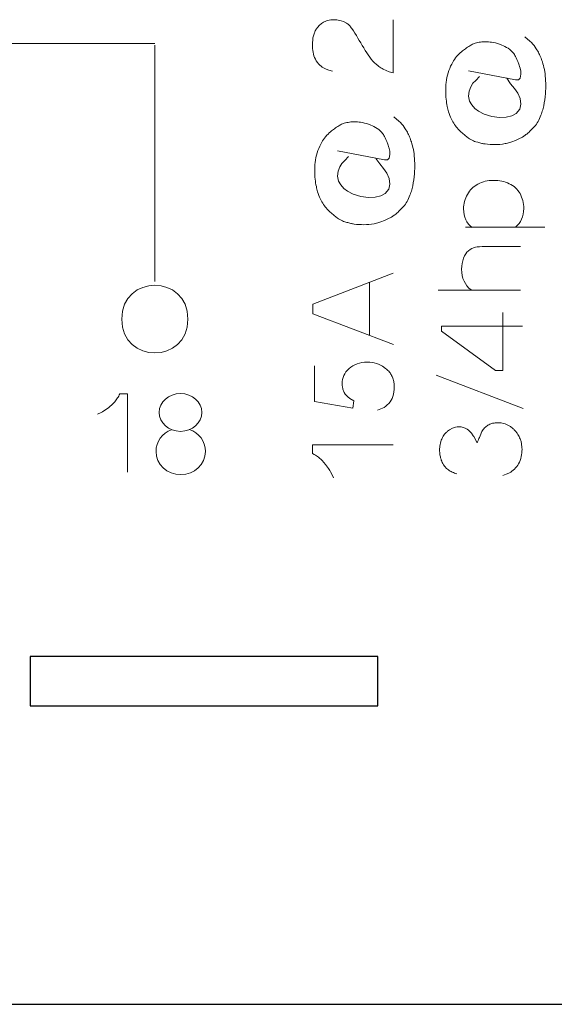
# Model space of a CAD drawing. Header units: millimetres. Extents: x 5 to 192, y 9 to 98.
# Tile 27 of 52: x 69 to 78, y 24 to 41. Entities that reach past the tile are written whole.
import ezdxf

# ---------------------------------------------------------------- set-up
doc = ezdxf.new("R2010")
doc.units = ezdxf.units.MM
doc.header["$MEASUREMENT"] = 0
doc.layers.add('Vrstva 1', color=7, linetype='Continuous')

msp = doc.modelspace()

# ---------------------------------------------------------------- linework, layer by layer
at = {"layer": 'Vrstva 1', "color": 250, "lineweight": 5}
msp.add_ellipse((71.699, 34.323), major_axis=(0.364, 0), ratio=0.884679, dxfattribs=at)
for points, knots in [([(74.288, 40.138), (74.288, 40.138), (74.225, 40.155), (74.225, 40.155), (74.225, 40.155), (74.225, 40.155), (74.179, 40.171), (74.179, 40.171), (74.179, 40.171), (74.179, 40.171), (74.157, 40.181), (74.157, 40.181), (74.157, 40.181), (74.157, 40.181), (74.135, 40.192), (74.135, 40.192), (74.135, 40.192), (74.135, 40.192), (74.114, 40.205), (74.114, 40.205), (74.114, 40.205), (74.114, 40.205), (74.094, 40.219), (74.094, 40.219), (74.094, 40.219), (74.094, 40.219), (74.073, 40.236), (74.073, 40.236), (74.073, 40.236), (74.073, 40.236), (74.05, 40.26), (74.05, 40.26), (74.05, 40.26), (74.05, 40.26), (74.03, 40.285), (74.03, 40.285), (74.03, 40.285), (74.03, 40.285), (74.012, 40.312), (74.012, 40.312), (74.012, 40.312), (74.012, 40.312), (73.997, 40.34), (73.997, 40.34), (73.997, 40.34), (73.997, 40.34), (73.984, 40.368), (73.984, 40.368), (73.984, 40.368), (73.984, 40.368), (73.973, 40.398), (73.973, 40.398), (73.973, 40.398), (73.973, 40.398), (73.964, 40.428), (73.964, 40.428), (73.964, 40.428), (73.964, 40.428), (73.957, 40.458), (73.957, 40.458), (73.957, 40.458), (73.957, 40.458), (73.952, 40.489), (73.952, 40.489), (73.952, 40.489), (73.952, 40.489), (73.948, 40.52), (73.948, 40.52), (73.948, 40.52), (73.948, 40.52), (73.946, 40.551), (73.946, 40.551), (73.946, 40.551), (73.946, 40.551), (73.946, 40.614), (73.946, 40.614), (73.946, 40.614), (73.946, 40.614), (73.951, 40.675), (73.951, 40.675), (73.951, 40.675), (73.951, 40.675), (73.956, 40.705), (73.956, 40.705), (73.956, 40.705), (73.961, 40.728), (73.967, 40.751), (73.975, 40.774), (73.975, 40.774), (73.981, 40.791), (73.988, 40.807), (73.995, 40.823), (73.995, 40.823), (73.995, 40.823), (74.004, 40.84), (74.004, 40.84), (74.004, 40.84), (74.015, 40.856), (74.025, 40.871), (74.037, 40.886), (74.037, 40.886), (74.037, 40.886), (74.062, 40.913), (74.062, 40.913), (74.062, 40.913), (74.079, 40.93), (74.096, 40.945), (74.116, 40.958), (74.116, 40.958), (74.127, 40.965), (74.138, 40.971), (74.149, 40.977), (74.149, 40.977), (74.165, 40.985), (74.181, 40.991), (74.197, 40.997), (74.197, 40.997), (74.197, 40.997), (74.231, 41.006), (74.231, 41.006), (74.231, 41.006), (74.231, 41.006), (74.258, 41.01), (74.258, 41.01), (74.258, 41.01), (74.258, 41.01), (74.284, 41.012), (74.284, 41.012), (74.284, 41.012), (74.284, 41.012), (74.309, 41.012), (74.309, 41.012), (74.309, 41.012), (74.309, 41.012), (74.36, 41.009), (74.36, 41.009), (74.36, 41.009), (74.36, 41.009), (74.41, 41), (74.41, 41), (74.41, 41), (74.41, 41), (74.436, 40.994), (74.436, 40.994), (74.436, 40.994), (74.436, 40.994), (74.477, 40.98), (74.477, 40.98), (74.477, 40.98), (74.477, 40.98), (74.529, 40.954), (74.529, 40.954), (74.529, 40.954), (74.551, 40.942), (74.563, 40.928), (74.576, 40.914), (74.576, 40.914), (74.59, 40.898), (74.603, 40.882), (74.618, 40.86), (74.618, 40.86), (74.755, 40.665), (74.884, 40.38), (75.03, 40.255), (75.03, 40.255), (75.045, 40.243), (75.061, 40.23), (75.077, 40.218), (75.077, 40.218), (75.101, 40.201), (75.127, 40.185), (75.153, 40.171), (75.153, 40.171), (75.153, 40.171), (75.201, 40.147), (75.201, 40.147), (75.201, 40.147), (75.201, 40.147), (75.252, 40.127), (75.252, 40.127), (75.252, 40.127), (75.252, 40.127), (75.324, 40.106), (75.324, 40.106), (75.324, 40.106), (75.324, 40.106), (75.324, 41.013), (75.324, 41.013)], [0, 0, 0, 0, 0.021277, 0.021277, 0.021277, 0.021277, 0.042553, 0.042553, 0.042553, 0.042553, 0.06383, 0.06383, 0.06383, 0.06383, 0.085106, 0.085106, 0.085106, 0.085106, 0.106383, 0.106383, 0.106383, 0.106383, 0.12766, 0.12766, 0.12766, 0.12766, 0.148936, 0.148936, 0.148936, 0.148936, 0.170213, 0.170213, 0.170213, 0.170213, 0.191489, 0.191489, 0.191489, 0.191489, 0.212766, 0.212766, 0.212766, 0.212766, 0.234043, 0.234043, 0.234043, 0.234043, 0.255319, 0.255319, 0.255319, 0.255319, 0.276596, 0.276596, 0.276596, 0.276596, 0.297872, 0.297872, 0.297872, 0.297872, 0.319149, 0.319149, 0.319149, 0.319149, 0.340426, 0.340426, 0.340426, 0.340426, 0.361702, 0.361702, 0.361702, 0.361702, 0.382979, 0.382979, 0.382979, 0.382979, 0.404255, 0.404255, 0.404255, 0.404255, 0.425532, 0.425532, 0.425532, 0.425532, 0.446809, 0.446809, 0.446809, 0.446809, 0.468085, 0.468085, 0.468085, 0.468085, 0.489362, 0.489362, 0.489362, 0.489362, 0.510638, 0.510638, 0.510638, 0.510638, 0.531915, 0.531915, 0.531915, 0.531915, 0.553191, 0.553191, 0.553191, 0.553191, 0.574468, 0.574468, 0.574468, 0.574468, 0.595745, 0.595745, 0.595745, 0.595745, 0.617021, 0.617021, 0.617021, 0.617021, 0.638298, 0.638298, 0.638298, 0.638298, 0.659574, 0.659574, 0.659574, 0.659574, 0.680851, 0.680851, 0.680851, 0.680851, 0.702128, 0.702128, 0.702128, 0.702128, 0.723404, 0.723404, 0.723404, 0.723404, 0.744681, 0.744681, 0.744681, 0.744681, 0.765957, 0.765957, 0.765957, 0.765957, 0.787234, 0.787234, 0.787234, 0.787234, 0.808511, 0.808511, 0.808511, 0.808511, 0.829787, 0.829787, 0.829787, 0.829787, 0.851064, 0.851064, 0.851064, 0.851064, 0.87234, 0.87234, 0.87234, 0.87234, 0.893617, 0.893617, 0.893617, 0.893617, 0.914894, 0.914894, 0.914894, 0.914894, 0.93617, 0.93617, 0.93617, 0.93617, 0.957447, 0.957447, 0.957447, 0.957447, 0.978723, 0.978723, 0.978723, 0.978723, 1, 1, 1, 1]), ([(77.566, 40.72), (77.566, 40.72), (77.651, 40.646), (77.651, 40.646), (77.651, 40.646), (77.651, 40.646), (77.675, 40.623), (77.675, 40.623), (77.675, 40.623), (77.675, 40.623), (77.698, 40.597), (77.698, 40.597), (77.698, 40.597), (77.698, 40.597), (77.72, 40.571), (77.72, 40.571), (77.72, 40.571), (77.72, 40.571), (77.759, 40.516), (77.759, 40.516), (77.759, 40.516), (77.759, 40.516), (77.794, 40.459), (77.794, 40.459), (77.794, 40.459), (77.807, 40.433), (77.819, 40.407), (77.831, 40.38), (77.831, 40.38), (77.844, 40.352), (77.853, 40.323), (77.863, 40.293), (77.863, 40.293), (77.876, 40.251), (77.886, 40.209), (77.896, 40.165), (77.896, 40.165), (77.896, 40.165), (77.908, 40.091), (77.908, 40.091), (77.908, 40.091), (77.913, 40.038), (77.917, 39.986), (77.919, 39.933), (77.919, 39.933), (77.92, 39.873), (77.919, 39.813), (77.915, 39.753), (77.915, 39.753), (77.91, 39.684), (77.899, 39.615), (77.886, 39.547), (77.886, 39.547), (77.886, 39.547), (77.869, 39.48), (77.869, 39.48), (77.869, 39.48), (77.86, 39.449), (77.849, 39.418), (77.838, 39.387), (77.838, 39.387), (77.838, 39.387), (77.814, 39.328), (77.814, 39.328), (77.814, 39.328), (77.798, 39.294), (77.782, 39.267), (77.761, 39.235), (77.761, 39.235), (77.739, 39.2), (77.708, 39.176), (77.68, 39.145), (77.68, 39.145), (77.661, 39.124), (77.641, 39.104), (77.62, 39.085), (77.62, 39.085), (77.604, 39.071), (77.587, 39.058), (77.57, 39.044), (77.57, 39.044), (77.57, 39.044), (77.522, 39.012), (77.522, 39.012), (77.522, 39.012), (77.522, 39.012), (77.463, 38.981), (77.463, 38.981), (77.463, 38.981), (77.463, 38.981), (77.404, 38.954), (77.404, 38.954), (77.404, 38.954), (77.404, 38.954), (77.344, 38.931), (77.344, 38.931), (77.344, 38.931), (77.319, 38.924), (77.295, 38.915), (77.269, 38.91), (77.269, 38.91), (77.256, 38.907), (77.241, 38.904), (77.227, 38.901), (77.227, 38.901), (77.17, 38.89), (77.112, 38.886), (77.054, 38.885), (77.054, 38.885), (76.999, 38.885), (76.943, 38.887), (76.888, 38.896), (76.888, 38.896), (76.869, 38.899), (76.849, 38.902), (76.829, 38.906), (76.829, 38.906), (76.806, 38.911), (76.784, 38.917), (76.761, 38.924), (76.761, 38.924), (76.7, 38.942), (76.713, 38.935), (76.656, 38.965), (76.656, 38.965), (76.656, 38.965), (76.622, 38.985), (76.622, 38.985), (76.622, 38.985), (76.589, 39.003), (76.613, 38.989), (76.583, 39.012), (76.583, 39.012), (76.564, 39.026), (76.548, 39.041), (76.53, 39.056), (76.53, 39.056), (76.506, 39.076), (76.484, 39.092), (76.463, 39.114), (76.463, 39.114), (76.463, 39.114), (76.428, 39.15), (76.428, 39.15), (76.428, 39.15), (76.407, 39.177), (76.386, 39.197), (76.368, 39.226), (76.368, 39.226), (76.348, 39.259), (76.33, 39.286), (76.313, 39.321), (76.313, 39.321), (76.295, 39.361), (76.28, 39.403), (76.266, 39.445), (76.266, 39.445), (76.257, 39.474), (76.25, 39.504), (76.243, 39.534), (76.243, 39.534), (76.235, 39.576), (76.228, 39.617), (76.223, 39.658), (76.223, 39.658), (76.215, 39.753), (76.213, 39.849), (76.224, 39.944), (76.224, 39.944), (76.232, 40), (76.242, 40.055), (76.258, 40.109), (76.258, 40.109), (76.275, 40.16), (76.293, 40.209), (76.318, 40.257), (76.318, 40.257), (76.318, 40.257), (76.336, 40.289), (76.336, 40.289), (76.336, 40.289), (76.356, 40.322), (76.376, 40.353), (76.4, 40.383), (76.4, 40.383), (76.4, 40.383), (76.424, 40.409), (76.424, 40.409), (76.424, 40.409), (76.45, 40.436), (76.476, 40.46), (76.504, 40.483), (76.504, 40.483), (76.504, 40.483), (76.534, 40.504), (76.534, 40.504), (76.534, 40.504), (76.565, 40.524), (76.578, 40.542), (76.611, 40.558), (76.611, 40.558), (76.638, 40.57), (76.645, 40.584), (76.673, 40.594), (76.673, 40.594), (76.673, 40.594), (76.718, 40.612), (76.718, 40.612), (76.718, 40.612), (76.753, 40.62), (76.774, 40.626), (76.809, 40.631), (76.809, 40.631), (76.836, 40.634), (76.864, 40.636), (76.891, 40.636), (76.891, 40.636), (76.927, 40.636), (76.962, 40.634), (76.997, 40.63), (76.997, 40.63), (77.044, 40.623), (77.09, 40.611), (77.135, 40.595), (77.135, 40.595), (77.135, 40.595), (77.17, 40.581), (77.17, 40.581), (77.17, 40.581), (77.214, 40.561), (77.238, 40.548), (77.28, 40.526), (77.28, 40.526), (77.315, 40.498), (77.347, 40.471), (77.378, 40.434), (77.378, 40.434), (77.403, 40.393), (77.42, 40.363), (77.481, 40.199)], [0, 0, 0, 0, 0.016667, 0.016667, 0.016667, 0.016667, 0.033333, 0.033333, 0.033333, 0.033333, 0.05, 0.05, 0.05, 0.05, 0.066667, 0.066667, 0.066667, 0.066667, 0.083333, 0.083333, 0.083333, 0.083333, 0.1, 0.1, 0.1, 0.1, 0.116667, 0.116667, 0.116667, 0.116667, 0.133333, 0.133333, 0.133333, 0.133333, 0.15, 0.15, 0.15, 0.15, 0.166667, 0.166667, 0.166667, 0.166667, 0.183333, 0.183333, 0.183333, 0.183333, 0.2, 0.2, 0.2, 0.2, 0.216667, 0.216667, 0.216667, 0.216667, 0.233333, 0.233333, 0.233333, 0.233333, 0.25, 0.25, 0.25, 0.25, 0.266667, 0.266667, 0.266667, 0.266667, 0.283333, 0.283333, 0.283333, 0.283333, 0.3, 0.3, 0.3, 0.3, 0.316667, 0.316667, 0.316667, 0.316667, 0.333333, 0.333333, 0.333333, 0.333333, 0.35, 0.35, 0.35, 0.35, 0.366667, 0.366667, 0.366667, 0.366667, 0.383333, 0.383333, 0.383333, 0.383333, 0.4, 0.4, 0.4, 0.4, 0.416667, 0.416667, 0.416667, 0.416667, 0.433333, 0.433333, 0.433333, 0.433333, 0.45, 0.45, 0.45, 0.45, 0.466667, 0.466667, 0.466667, 0.466667, 0.483333, 0.483333, 0.483333, 0.483333, 0.5, 0.5, 0.5, 0.5, 0.516667, 0.516667, 0.516667, 0.516667, 0.533333, 0.533333, 0.533333, 0.533333, 0.55, 0.55, 0.55, 0.55, 0.566667, 0.566667, 0.566667, 0.566667, 0.583333, 0.583333, 0.583333, 0.583333, 0.6, 0.6, 0.6, 0.6, 0.616667, 0.616667, 0.616667, 0.616667, 0.633333, 0.633333, 0.633333, 0.633333, 0.65, 0.65, 0.65, 0.65, 0.666667, 0.666667, 0.666667, 0.666667, 0.683333, 0.683333, 0.683333, 0.683333, 0.7, 0.7, 0.7, 0.7, 0.716667, 0.716667, 0.716667, 0.716667, 0.733333, 0.733333, 0.733333, 0.733333, 0.75, 0.75, 0.75, 0.75, 0.766667, 0.766667, 0.766667, 0.766667, 0.783333, 0.783333, 0.783333, 0.783333, 0.8, 0.8, 0.8, 0.8, 0.816667, 0.816667, 0.816667, 0.816667, 0.833333, 0.833333, 0.833333, 0.833333, 0.85, 0.85, 0.85, 0.85, 0.866667, 0.866667, 0.866667, 0.866667, 0.883333, 0.883333, 0.883333, 0.883333, 0.9, 0.9, 0.9, 0.9, 0.916667, 0.916667, 0.916667, 0.916667, 0.933333, 0.933333, 0.933333, 0.933333, 0.95, 0.95, 0.95, 0.95, 0.966667, 0.966667, 0.966667, 0.966667, 0.983333, 0.983333, 0.983333, 0.983333, 1, 1, 1, 1]), ([(76.606, 40.143), (76.606, 40.143), (77.407, 39.986), (77.407, 39.986), (77.407, 39.986), (77.407, 39.986), (77.456, 39.986), (77.456, 39.986), (77.456, 39.986), (77.456, 39.986), (77.487, 40.018), (77.487, 40.018), (77.487, 40.018), (77.487, 40.018), (77.494, 40.082), (77.494, 40.082), (77.494, 40.082), (77.494, 40.082), (77.494, 40.14), (77.494, 40.14), (77.494, 40.14), (77.494, 40.14), (77.48, 40.204), (77.48, 40.204)], [0, 0, 0, 0, 0.166667, 0.166667, 0.166667, 0.166667, 0.333333, 0.333333, 0.333333, 0.333333, 0.5, 0.5, 0.5, 0.5, 0.666667, 0.666667, 0.666667, 0.666667, 0.833333, 0.833333, 0.833333, 0.833333, 1, 1, 1, 1]), ([(76.792, 40.043), (76.792, 40.043), (76.729, 39.979), (76.729, 39.979), (76.729, 39.979), (76.729, 39.979), (76.68, 39.929), (76.68, 39.929), (76.68, 39.929), (76.68, 39.929), (76.642, 39.871), (76.642, 39.871), (76.642, 39.871), (76.642, 39.871), (76.614, 39.796), (76.614, 39.796), (76.614, 39.796), (76.614, 39.796), (76.606, 39.71), (76.606, 39.71), (76.606, 39.71), (76.606, 39.71), (76.621, 39.624), (76.621, 39.624), (76.621, 39.624), (76.621, 39.624), (76.663, 39.563), (76.663, 39.563), (76.663, 39.563), (76.663, 39.563), (76.715, 39.499), (76.715, 39.499), (76.715, 39.499), (76.715, 39.499), (76.775, 39.456), (76.775, 39.456), (76.775, 39.456), (76.775, 39.456), (76.873, 39.406), (76.873, 39.406), (76.873, 39.406), (76.873, 39.406), (77.003, 39.363), (77.003, 39.363), (77.003, 39.363), (77.003, 39.363), (77.133, 39.349), (77.133, 39.349), (77.133, 39.349), (77.133, 39.349), (77.245, 39.352), (77.245, 39.352), (77.245, 39.352), (77.245, 39.352), (77.343, 39.377), (77.343, 39.377), (77.343, 39.377), (77.343, 39.377), (77.417, 39.417), (77.417, 39.417), (77.417, 39.417), (77.417, 39.417), (77.477, 39.488), (77.477, 39.488), (77.477, 39.488), (77.477, 39.488), (77.498, 39.574), (77.498, 39.574), (77.498, 39.574), (77.498, 39.574), (77.484, 39.671), (77.484, 39.671), (77.484, 39.671), (77.484, 39.671), (77.442, 39.76), (77.442, 39.76), (77.442, 39.76), (77.442, 39.76), (77.389, 39.843), (77.389, 39.843), (77.389, 39.843), (77.389, 39.843), (77.322, 39.921), (77.322, 39.921), (77.322, 39.921), (77.322, 39.921), (77.259, 40.014), (77.259, 40.014)], [0, 0, 0, 0, 0.045455, 0.045455, 0.045455, 0.045455, 0.090909, 0.090909, 0.090909, 0.090909, 0.136364, 0.136364, 0.136364, 0.136364, 0.181818, 0.181818, 0.181818, 0.181818, 0.227273, 0.227273, 0.227273, 0.227273, 0.272727, 0.272727, 0.272727, 0.272727, 0.318182, 0.318182, 0.318182, 0.318182, 0.363636, 0.363636, 0.363636, 0.363636, 0.409091, 0.409091, 0.409091, 0.409091, 0.454545, 0.454545, 0.454545, 0.454545, 0.5, 0.5, 0.5, 0.5, 0.545455, 0.545455, 0.545455, 0.545455, 0.590909, 0.590909, 0.590909, 0.590909, 0.636364, 0.636364, 0.636364, 0.636364, 0.681818, 0.681818, 0.681818, 0.681818, 0.727273, 0.727273, 0.727273, 0.727273, 0.772727, 0.772727, 0.772727, 0.772727, 0.818182, 0.818182, 0.818182, 0.818182, 0.863636, 0.863636, 0.863636, 0.863636, 0.909091, 0.909091, 0.909091, 0.909091, 0.954545, 0.954545, 0.954545, 0.954545, 1, 1, 1, 1]), ([(75.335, 39.356), (75.335, 39.356), (75.42, 39.283), (75.42, 39.283), (75.42, 39.283), (75.42, 39.283), (75.444, 39.259), (75.444, 39.259), (75.444, 39.259), (75.444, 39.259), (75.467, 39.234), (75.467, 39.234), (75.467, 39.234), (75.467, 39.234), (75.489, 39.208), (75.489, 39.208), (75.489, 39.208), (75.489, 39.208), (75.528, 39.153), (75.528, 39.153), (75.528, 39.153), (75.528, 39.153), (75.563, 39.095), (75.563, 39.095), (75.563, 39.095), (75.576, 39.07), (75.589, 39.044), (75.6, 39.017), (75.6, 39.017), (75.613, 38.989), (75.622, 38.959), (75.632, 38.93), (75.632, 38.93), (75.645, 38.888), (75.656, 38.845), (75.665, 38.802), (75.665, 38.802), (75.665, 38.802), (75.677, 38.727), (75.677, 38.727), (75.677, 38.727), (75.683, 38.675), (75.686, 38.622), (75.688, 38.569), (75.688, 38.569), (75.689, 38.509), (75.688, 38.449), (75.684, 38.389), (75.684, 38.389), (75.679, 38.32), (75.668, 38.252), (75.655, 38.184), (75.655, 38.184), (75.655, 38.184), (75.638, 38.117), (75.638, 38.117), (75.638, 38.117), (75.629, 38.085), (75.619, 38.055), (75.607, 38.024), (75.607, 38.024), (75.607, 38.024), (75.583, 37.965), (75.583, 37.965), (75.583, 37.965), (75.567, 37.931), (75.551, 37.904), (75.531, 37.872), (75.531, 37.872), (75.508, 37.836), (75.477, 37.813), (75.449, 37.781), (75.449, 37.781), (75.43, 37.761), (75.41, 37.741), (75.389, 37.722), (75.389, 37.722), (75.373, 37.708), (75.356, 37.694), (75.339, 37.681), (75.339, 37.681), (75.339, 37.681), (75.291, 37.649), (75.291, 37.649), (75.291, 37.649), (75.291, 37.649), (75.233, 37.618), (75.233, 37.618), (75.233, 37.618), (75.233, 37.618), (75.174, 37.591), (75.174, 37.591), (75.174, 37.591), (75.174, 37.591), (75.113, 37.568), (75.113, 37.568), (75.113, 37.568), (75.089, 37.56), (75.064, 37.552), (75.039, 37.546), (75.039, 37.546), (75.025, 37.543), (75.011, 37.54), (74.996, 37.538), (74.996, 37.538), (74.939, 37.527), (74.881, 37.522), (74.823, 37.521), (74.823, 37.521), (74.768, 37.521), (74.712, 37.524), (74.657, 37.532), (74.657, 37.532), (74.638, 37.536), (74.618, 37.539), (74.598, 37.543), (74.598, 37.543), (74.575, 37.548), (74.553, 37.554), (74.53, 37.56), (74.53, 37.56), (74.47, 37.579), (74.482, 37.572), (74.425, 37.601), (74.425, 37.601), (74.425, 37.601), (74.391, 37.621), (74.391, 37.621), (74.391, 37.621), (74.358, 37.64), (74.383, 37.626), (74.352, 37.649), (74.352, 37.649), (74.333, 37.663), (74.317, 37.678), (74.299, 37.693), (74.299, 37.693), (74.275, 37.713), (74.253, 37.728), (74.232, 37.751), (74.232, 37.751), (74.232, 37.751), (74.197, 37.787), (74.197, 37.787), (74.197, 37.787), (74.176, 37.814), (74.155, 37.833), (74.137, 37.862), (74.137, 37.862), (74.118, 37.896), (74.099, 37.923), (74.082, 37.958), (74.082, 37.958), (74.064, 37.998), (74.049, 38.039), (74.035, 38.081), (74.035, 38.081), (74.026, 38.111), (74.019, 38.141), (74.013, 38.171), (74.013, 38.171), (74.004, 38.212), (73.997, 38.253), (73.992, 38.295), (73.992, 38.295), (73.984, 38.39), (73.982, 38.486), (73.993, 38.58), (73.993, 38.58), (74.001, 38.636), (74.011, 38.691), (74.027, 38.745), (74.027, 38.745), (74.044, 38.796), (74.063, 38.846), (74.087, 38.893), (74.087, 38.893), (74.087, 38.893), (74.105, 38.926), (74.105, 38.926), (74.105, 38.926), (74.125, 38.959), (74.146, 38.99), (74.17, 39.019), (74.17, 39.019), (74.17, 39.019), (74.193, 39.046), (74.193, 39.046), (74.193, 39.046), (74.219, 39.072), (74.245, 39.097), (74.274, 39.119), (74.274, 39.119), (74.274, 39.119), (74.303, 39.14), (74.303, 39.14), (74.303, 39.14), (74.334, 39.16), (74.347, 39.179), (74.38, 39.194), (74.38, 39.194), (74.408, 39.206), (74.414, 39.221), (74.442, 39.231), (74.442, 39.231), (74.442, 39.231), (74.487, 39.248), (74.487, 39.248), (74.487, 39.248), (74.522, 39.257), (74.543, 39.263), (74.578, 39.268), (74.578, 39.268), (74.606, 39.271), (74.633, 39.273), (74.66, 39.273), (74.66, 39.273), (74.696, 39.273), (74.731, 39.27), (74.766, 39.266), (74.766, 39.266), (74.813, 39.26), (74.859, 39.247), (74.904, 39.232), (74.904, 39.232), (74.904, 39.232), (74.939, 39.218), (74.939, 39.218), (74.939, 39.218), (74.983, 39.198), (75.007, 39.185), (75.049, 39.162), (75.049, 39.162), (75.084, 39.135), (75.116, 39.108), (75.147, 39.071), (75.147, 39.071), (75.172, 39.029), (75.189, 39), (75.25, 38.835)], [0, 0, 0, 0, 0.016667, 0.016667, 0.016667, 0.016667, 0.033333, 0.033333, 0.033333, 0.033333, 0.05, 0.05, 0.05, 0.05, 0.066667, 0.066667, 0.066667, 0.066667, 0.083333, 0.083333, 0.083333, 0.083333, 0.1, 0.1, 0.1, 0.1, 0.116667, 0.116667, 0.116667, 0.116667, 0.133333, 0.133333, 0.133333, 0.133333, 0.15, 0.15, 0.15, 0.15, 0.166667, 0.166667, 0.166667, 0.166667, 0.183333, 0.183333, 0.183333, 0.183333, 0.2, 0.2, 0.2, 0.2, 0.216667, 0.216667, 0.216667, 0.216667, 0.233333, 0.233333, 0.233333, 0.233333, 0.25, 0.25, 0.25, 0.25, 0.266667, 0.266667, 0.266667, 0.266667, 0.283333, 0.283333, 0.283333, 0.283333, 0.3, 0.3, 0.3, 0.3, 0.316667, 0.316667, 0.316667, 0.316667, 0.333333, 0.333333, 0.333333, 0.333333, 0.35, 0.35, 0.35, 0.35, 0.366667, 0.366667, 0.366667, 0.366667, 0.383333, 0.383333, 0.383333, 0.383333, 0.4, 0.4, 0.4, 0.4, 0.416667, 0.416667, 0.416667, 0.416667, 0.433333, 0.433333, 0.433333, 0.433333, 0.45, 0.45, 0.45, 0.45, 0.466667, 0.466667, 0.466667, 0.466667, 0.483333, 0.483333, 0.483333, 0.483333, 0.5, 0.5, 0.5, 0.5, 0.516667, 0.516667, 0.516667, 0.516667, 0.533333, 0.533333, 0.533333, 0.533333, 0.55, 0.55, 0.55, 0.55, 0.566667, 0.566667, 0.566667, 0.566667, 0.583333, 0.583333, 0.583333, 0.583333, 0.6, 0.6, 0.6, 0.6, 0.616667, 0.616667, 0.616667, 0.616667, 0.633333, 0.633333, 0.633333, 0.633333, 0.65, 0.65, 0.65, 0.65, 0.666667, 0.666667, 0.666667, 0.666667, 0.683333, 0.683333, 0.683333, 0.683333, 0.7, 0.7, 0.7, 0.7, 0.716667, 0.716667, 0.716667, 0.716667, 0.733333, 0.733333, 0.733333, 0.733333, 0.75, 0.75, 0.75, 0.75, 0.766667, 0.766667, 0.766667, 0.766667, 0.783333, 0.783333, 0.783333, 0.783333, 0.8, 0.8, 0.8, 0.8, 0.816667, 0.816667, 0.816667, 0.816667, 0.833333, 0.833333, 0.833333, 0.833333, 0.85, 0.85, 0.85, 0.85, 0.866667, 0.866667, 0.866667, 0.866667, 0.883333, 0.883333, 0.883333, 0.883333, 0.9, 0.9, 0.9, 0.9, 0.916667, 0.916667, 0.916667, 0.916667, 0.933333, 0.933333, 0.933333, 0.933333, 0.95, 0.95, 0.95, 0.95, 0.966667, 0.966667, 0.966667, 0.966667, 0.983333, 0.983333, 0.983333, 0.983333, 1, 1, 1, 1]), ([(74.376, 38.78), (74.376, 38.78), (75.176, 38.623), (75.176, 38.623), (75.176, 38.623), (75.176, 38.623), (75.225, 38.623), (75.225, 38.623), (75.225, 38.623), (75.225, 38.623), (75.256, 38.655), (75.256, 38.655), (75.256, 38.655), (75.256, 38.655), (75.263, 38.719), (75.263, 38.719), (75.263, 38.719), (75.263, 38.719), (75.263, 38.776), (75.263, 38.776), (75.263, 38.776), (75.263, 38.776), (75.249, 38.841), (75.249, 38.841)], [0, 0, 0, 0, 0.166667, 0.166667, 0.166667, 0.166667, 0.333333, 0.333333, 0.333333, 0.333333, 0.5, 0.5, 0.5, 0.5, 0.666667, 0.666667, 0.666667, 0.666667, 0.833333, 0.833333, 0.833333, 0.833333, 1, 1, 1, 1]), ([(74.562, 38.68), (74.562, 38.68), (74.498, 38.615), (74.498, 38.615), (74.498, 38.615), (74.498, 38.615), (74.449, 38.565), (74.449, 38.565), (74.449, 38.565), (74.449, 38.565), (74.411, 38.508), (74.411, 38.508), (74.411, 38.508), (74.411, 38.508), (74.383, 38.433), (74.383, 38.433), (74.383, 38.433), (74.383, 38.433), (74.376, 38.347), (74.376, 38.347), (74.376, 38.347), (74.376, 38.347), (74.39, 38.261), (74.39, 38.261), (74.39, 38.261), (74.39, 38.261), (74.432, 38.2), (74.432, 38.2), (74.432, 38.2), (74.432, 38.2), (74.484, 38.136), (74.484, 38.136), (74.484, 38.136), (74.484, 38.136), (74.544, 38.093), (74.544, 38.093), (74.544, 38.093), (74.544, 38.093), (74.642, 38.042), (74.642, 38.042), (74.642, 38.042), (74.642, 38.042), (74.772, 38), (74.772, 38), (74.772, 38), (74.772, 38), (74.902, 37.985), (74.902, 37.985), (74.902, 37.985), (74.902, 37.985), (75.014, 37.989), (75.014, 37.989), (75.014, 37.989), (75.014, 37.989), (75.113, 38.014), (75.113, 38.014), (75.113, 38.014), (75.113, 38.014), (75.186, 38.053), (75.186, 38.053), (75.186, 38.053), (75.186, 38.053), (75.246, 38.125), (75.246, 38.125), (75.246, 38.125), (75.246, 38.125), (75.267, 38.211), (75.267, 38.211), (75.267, 38.211), (75.267, 38.211), (75.253, 38.307), (75.253, 38.307), (75.253, 38.307), (75.253, 38.307), (75.211, 38.397), (75.211, 38.397), (75.211, 38.397), (75.211, 38.397), (75.158, 38.479), (75.158, 38.479), (75.158, 38.479), (75.158, 38.479), (75.092, 38.558), (75.092, 38.558), (75.092, 38.558), (75.092, 38.558), (75.028, 38.651), (75.028, 38.651)], [0, 0, 0, 0, 0.045455, 0.045455, 0.045455, 0.045455, 0.090909, 0.090909, 0.090909, 0.090909, 0.136364, 0.136364, 0.136364, 0.136364, 0.181818, 0.181818, 0.181818, 0.181818, 0.227273, 0.227273, 0.227273, 0.227273, 0.272727, 0.272727, 0.272727, 0.272727, 0.318182, 0.318182, 0.318182, 0.318182, 0.363636, 0.363636, 0.363636, 0.363636, 0.409091, 0.409091, 0.409091, 0.409091, 0.454545, 0.454545, 0.454545, 0.454545, 0.5, 0.5, 0.5, 0.5, 0.545455, 0.545455, 0.545455, 0.545455, 0.590909, 0.590909, 0.590909, 0.590909, 0.636364, 0.636364, 0.636364, 0.636364, 0.681818, 0.681818, 0.681818, 0.681818, 0.727273, 0.727273, 0.727273, 0.727273, 0.772727, 0.772727, 0.772727, 0.772727, 0.818182, 0.818182, 0.818182, 0.818182, 0.863636, 0.863636, 0.863636, 0.863636, 0.909091, 0.909091, 0.909091, 0.909091, 0.954545, 0.954545, 0.954545, 0.954545, 1, 1, 1, 1]), ([(76.666, 37.472), (76.569, 37.544), (76.52, 37.649), (76.52, 37.789), (76.52, 37.789), (76.52, 37.879), (76.542, 37.962), (76.585, 38.037), (76.585, 38.037), (76.628, 38.113), (76.688, 38.172), (76.766, 38.213), (76.766, 38.213), (76.843, 38.255), (76.931, 38.276), (77.032, 38.276), (77.032, 38.276), (77.13, 38.276), (77.219, 38.257), (77.298, 38.219), (77.298, 38.219), (77.378, 38.182), (77.439, 38.125), (77.482, 38.05), (77.482, 38.05), (77.524, 37.975), (77.546, 37.89), (77.546, 37.797), (77.546, 37.797), (77.546, 37.729), (77.533, 37.668), (77.508, 37.615), (77.508, 37.615), (77.483, 37.562), (77.451, 37.519), (77.411, 37.485)], [0, 0, 0, 0, 0.111111, 0.111111, 0.111111, 0.111111, 0.222222, 0.222222, 0.222222, 0.222222, 0.333333, 0.333333, 0.333333, 0.333333, 0.444444, 0.444444, 0.444444, 0.444444, 0.555556, 0.555556, 0.555556, 0.555556, 0.666667, 0.666667, 0.666667, 0.666667, 0.777778, 0.777778, 0.777778, 0.777778, 0.888889, 0.888889, 0.888889, 0.888889, 1, 1, 1, 1]), ([(76.649, 36.409), (76.542, 36.492), (76.488, 36.61), (76.488, 36.765), (76.488, 36.765), (76.488, 36.833), (76.498, 36.895), (76.519, 36.951), (76.519, 36.951), (76.541, 37.008), (76.569, 37.05), (76.603, 37.078), (76.603, 37.078), (76.638, 37.106), (76.679, 37.126), (76.726, 37.137), (76.726, 37.137), (76.757, 37.144), (76.811, 37.148), (76.888, 37.148), (76.888, 37.148), (76.888, 37.148), (77.491, 37.148), (77.491, 37.148)], [0, 0, 0, 0, 0.166667, 0.166667, 0.166667, 0.166667, 0.333333, 0.333333, 0.333333, 0.333333, 0.5, 0.5, 0.5, 0.5, 0.666667, 0.666667, 0.666667, 0.666667, 0.833333, 0.833333, 0.833333, 0.833333, 1, 1, 1, 1]), ([(71.826, 35.913), (71.825, 35.143), (70.701, 35.143), (70.7, 35.913), (70.7, 35.913), (70.701, 36.682), (71.825, 36.682), (71.826, 35.913), (71.826, 35.913), (71.826, 35.913), (71.826, 35.913), (71.826, 35.913)], [0, 0, 0, 0, 0.333333, 0.333333, 0.333333, 0.333333, 0.666667, 0.666667, 0.666667, 0.666667, 1, 1, 1, 1]), ([(75.327, 35.479), (75.327, 35.479), (73.951, 36.005), (73.951, 36.005), (73.951, 36.005), (73.951, 36.005), (73.951, 36.166), (73.951, 36.166), (73.951, 36.166), (73.951, 36.166), (75.323, 36.696), (75.323, 36.696)], [0, 0, 0, 0, 0.333333, 0.333333, 0.333333, 0.333333, 0.666667, 0.666667, 0.666667, 0.666667, 1, 1, 1, 1]), ([(77.525, 35.794), (77.525, 35.794), (76.144, 35.794), (76.144, 35.794), (76.144, 35.794), (76.144, 35.794), (76.144, 35.705), (76.144, 35.705), (76.144, 35.705), (76.144, 35.705), (77.066, 35.04), (77.066, 35.04), (77.066, 35.04), (77.066, 35.04), (77.19, 35.04), (77.19, 35.04), (77.19, 35.04), (77.19, 35.04), (77.19, 36.023), (77.19, 36.023)], [0, 0, 0, 0, 0.2, 0.2, 0.2, 0.2, 0.4, 0.4, 0.4, 0.4, 0.6, 0.6, 0.6, 0.6, 0.8, 0.8, 0.8, 0.8, 1, 1, 1, 1]), ([(75.056, 34.362), (75.097, 34.372), (75.131, 34.389), (75.167, 34.408), (75.167, 34.408), (75.167, 34.408), (75.195, 34.428), (75.195, 34.428), (75.195, 34.428), (75.195, 34.428), (75.221, 34.45), (75.221, 34.45), (75.221, 34.45), (75.221, 34.45), (75.246, 34.475), (75.246, 34.475), (75.246, 34.475), (75.246, 34.475), (75.268, 34.503), (75.268, 34.503), (75.268, 34.503), (75.268, 34.503), (75.287, 34.532), (75.287, 34.532), (75.287, 34.532), (75.287, 34.532), (75.303, 34.563), (75.303, 34.563), (75.303, 34.563), (75.303, 34.563), (75.317, 34.597), (75.317, 34.597), (75.317, 34.597), (75.317, 34.597), (75.327, 34.632), (75.327, 34.632), (75.327, 34.632), (75.327, 34.632), (75.335, 34.671), (75.335, 34.671), (75.335, 34.671), (75.335, 34.671), (75.339, 34.712), (75.339, 34.712), (75.339, 34.712), (75.339, 34.712), (75.341, 34.756), (75.341, 34.756), (75.341, 34.756), (75.34, 34.782), (75.338, 34.808), (75.335, 34.834), (75.335, 34.834), (75.33, 34.858), (75.324, 34.881), (75.317, 34.905), (75.317, 34.905), (75.308, 34.927), (75.299, 34.946), (75.287, 34.967), (75.287, 34.967), (75.275, 34.987), (75.261, 35.005), (75.246, 35.023), (75.246, 35.023), (75.229, 35.042), (75.211, 35.058), (75.192, 35.074), (75.192, 35.074), (75.192, 35.074), (75.138, 35.111), (75.138, 35.111), (75.138, 35.111), (75.138, 35.111), (75.105, 35.129), (75.105, 35.129), (75.105, 35.129), (75.105, 35.129), (75.071, 35.144), (75.071, 35.144), (75.071, 35.144), (75.071, 35.144), (75.036, 35.157), (75.036, 35.157), (75.036, 35.157), (75.036, 35.157), (74.999, 35.166), (74.999, 35.166), (74.999, 35.166), (74.999, 35.166), (74.962, 35.173), (74.962, 35.173), (74.962, 35.173), (74.962, 35.173), (74.923, 35.178), (74.923, 35.178), (74.923, 35.178), (74.923, 35.178), (74.883, 35.179), (74.883, 35.179), (74.883, 35.179), (74.883, 35.179), (74.834, 35.177), (74.834, 35.177), (74.834, 35.177), (74.834, 35.177), (74.788, 35.172), (74.788, 35.172), (74.788, 35.172), (74.788, 35.172), (74.746, 35.163), (74.746, 35.163), (74.746, 35.163), (74.746, 35.163), (74.706, 35.151), (74.706, 35.151), (74.706, 35.151), (74.706, 35.151), (74.668, 35.136), (74.668, 35.136), (74.668, 35.136), (74.668, 35.136), (74.633, 35.118), (74.633, 35.118), (74.633, 35.118), (74.633, 35.118), (74.601, 35.096), (74.601, 35.096), (74.601, 35.096), (74.601, 35.096), (74.57, 35.07), (74.57, 35.07), (74.57, 35.07), (74.57, 35.07), (74.542, 35.042), (74.542, 35.042), (74.542, 35.042), (74.542, 35.042), (74.518, 35.013), (74.518, 35.013), (74.518, 35.013), (74.518, 35.013), (74.498, 34.983), (74.498, 34.983), (74.498, 34.983), (74.498, 34.983), (74.482, 34.951), (74.482, 34.951), (74.482, 34.951), (74.482, 34.951), (74.469, 34.918), (74.469, 34.918), (74.469, 34.918), (74.469, 34.918), (74.46, 34.884), (74.46, 34.884), (74.46, 34.884), (74.46, 34.884), (74.454, 34.847), (74.454, 34.847), (74.454, 34.847), (74.454, 34.847), (74.452, 34.808), (74.452, 34.808), (74.452, 34.808), (74.453, 34.788), (74.455, 34.769), (74.458, 34.749), (74.458, 34.749), (74.463, 34.729), (74.468, 34.71), (74.475, 34.69), (74.475, 34.69), (74.475, 34.69), (74.489, 34.662), (74.489, 34.662), (74.489, 34.662), (74.489, 34.662), (74.504, 34.634), (74.504, 34.634), (74.504, 34.634), (74.504, 34.634), (74.524, 34.61), (74.524, 34.61), (74.524, 34.61), (74.524, 34.61), (74.55, 34.587), (74.55, 34.587), (74.55, 34.587), (74.55, 34.587), (74.581, 34.563), (74.581, 34.563), (74.581, 34.563), (74.581, 34.563), (74.653, 34.518), (74.653, 34.518), (74.653, 34.518), (74.653, 34.518), (74.634, 34.393), (74.634, 34.393), (74.634, 34.393), (74.634, 34.393), (73.981, 34.511), (73.981, 34.511), (73.981, 34.511), (73.981, 34.511), (73.981, 35.116), (73.981, 35.116)], [0, 0, 0, 0, 0.019231, 0.019231, 0.019231, 0.019231, 0.038462, 0.038462, 0.038462, 0.038462, 0.057692, 0.057692, 0.057692, 0.057692, 0.076923, 0.076923, 0.076923, 0.076923, 0.096154, 0.096154, 0.096154, 0.096154, 0.115385, 0.115385, 0.115385, 0.115385, 0.134615, 0.134615, 0.134615, 0.134615, 0.153846, 0.153846, 0.153846, 0.153846, 0.173077, 0.173077, 0.173077, 0.173077, 0.192308, 0.192308, 0.192308, 0.192308, 0.211538, 0.211538, 0.211538, 0.211538, 0.230769, 0.230769, 0.230769, 0.230769, 0.25, 0.25, 0.25, 0.25, 0.269231, 0.269231, 0.269231, 0.269231, 0.288462, 0.288462, 0.288462, 0.288462, 0.307692, 0.307692, 0.307692, 0.307692, 0.326923, 0.326923, 0.326923, 0.326923, 0.346154, 0.346154, 0.346154, 0.346154, 0.365385, 0.365385, 0.365385, 0.365385, 0.384615, 0.384615, 0.384615, 0.384615, 0.403846, 0.403846, 0.403846, 0.403846, 0.423077, 0.423077, 0.423077, 0.423077, 0.442308, 0.442308, 0.442308, 0.442308, 0.461538, 0.461538, 0.461538, 0.461538, 0.480769, 0.480769, 0.480769, 0.480769, 0.5, 0.5, 0.5, 0.5, 0.519231, 0.519231, 0.519231, 0.519231, 0.538462, 0.538462, 0.538462, 0.538462, 0.557692, 0.557692, 0.557692, 0.557692, 0.576923, 0.576923, 0.576923, 0.576923, 0.596154, 0.596154, 0.596154, 0.596154, 0.615385, 0.615385, 0.615385, 0.615385, 0.634615, 0.634615, 0.634615, 0.634615, 0.653846, 0.653846, 0.653846, 0.653846, 0.673077, 0.673077, 0.673077, 0.673077, 0.692308, 0.692308, 0.692308, 0.692308, 0.711538, 0.711538, 0.711538, 0.711538, 0.730769, 0.730769, 0.730769, 0.730769, 0.75, 0.75, 0.75, 0.75, 0.769231, 0.769231, 0.769231, 0.769231, 0.788462, 0.788462, 0.788462, 0.788462, 0.807692, 0.807692, 0.807692, 0.807692, 0.826923, 0.826923, 0.826923, 0.826923, 0.846154, 0.846154, 0.846154, 0.846154, 0.865385, 0.865385, 0.865385, 0.865385, 0.884615, 0.884615, 0.884615, 0.884615, 0.903846, 0.903846, 0.903846, 0.903846, 0.923077, 0.923077, 0.923077, 0.923077, 0.942308, 0.942308, 0.942308, 0.942308, 0.961538, 0.961538, 0.961538, 0.961538, 0.980769, 0.980769, 0.980769, 0.980769, 1, 1, 1, 1]), ([(70.285, 34.293), (70.314, 34.305), (70.341, 34.319), (70.369, 34.334), (70.369, 34.334), (70.369, 34.334), (70.43, 34.374), (70.43, 34.374), (70.43, 34.374), (70.463, 34.397), (70.494, 34.421), (70.525, 34.448), (70.525, 34.448), (70.525, 34.448), (70.554, 34.476), (70.554, 34.476), (70.554, 34.476), (70.554, 34.476), (70.581, 34.505), (70.581, 34.505), (70.581, 34.505), (70.581, 34.505), (70.606, 34.536), (70.606, 34.536), (70.606, 34.536), (70.606, 34.536), (70.627, 34.569), (70.627, 34.569), (70.627, 34.569), (70.64, 34.591), (70.655, 34.614), (70.664, 34.638), (70.664, 34.638), (70.664, 34.638), (70.797, 34.638), (70.797, 34.638), (70.797, 34.638), (70.797, 34.638), (70.797, 33.308), (70.797, 33.308)], [0, 0, 0, 0, 0.1, 0.1, 0.1, 0.1, 0.2, 0.2, 0.2, 0.2, 0.3, 0.3, 0.3, 0.3, 0.4, 0.4, 0.4, 0.4, 0.5, 0.5, 0.5, 0.5, 0.6, 0.6, 0.6, 0.6, 0.7, 0.7, 0.7, 0.7, 0.8, 0.8, 0.8, 0.8, 0.9, 0.9, 0.9, 0.9, 1, 1, 1, 1]), ([(76.408, 33.276), (76.381, 33.286), (76.354, 33.296), (76.327, 33.307), (76.327, 33.307), (76.305, 33.318), (76.283, 33.329), (76.262, 33.343), (76.262, 33.343), (76.262, 33.343), (76.23, 33.369), (76.23, 33.369), (76.23, 33.369), (76.23, 33.369), (76.202, 33.4), (76.202, 33.4), (76.202, 33.4), (76.202, 33.4), (76.18, 33.432), (76.18, 33.432), (76.18, 33.432), (76.164, 33.457), (76.15, 33.484), (76.14, 33.512), (76.14, 33.512), (76.135, 33.529), (76.13, 33.547), (76.125, 33.565), (76.125, 33.565), (76.12, 33.587), (76.117, 33.61), (76.115, 33.633), (76.115, 33.633), (76.115, 33.633), (76.113, 33.671), (76.113, 33.671), (76.113, 33.671), (76.113, 33.697), (76.113, 33.722), (76.116, 33.747), (76.116, 33.747), (76.116, 33.747), (76.121, 33.778), (76.121, 33.778), (76.121, 33.778), (76.127, 33.81), (76.135, 33.841), (76.148, 33.87), (76.148, 33.87), (76.148, 33.87), (76.161, 33.897), (76.161, 33.897), (76.161, 33.897), (76.176, 33.923), (76.192, 33.946), (76.211, 33.968), (76.211, 33.968), (76.223, 33.981), (76.235, 33.992), (76.248, 34.004), (76.248, 34.004), (76.258, 34.012), (76.269, 34.021), (76.28, 34.029), (76.28, 34.029), (76.28, 34.029), (76.33, 34.057), (76.33, 34.057), (76.33, 34.057), (76.33, 34.057), (76.383, 34.074), (76.383, 34.074), (76.383, 34.074), (76.402, 34.077), (76.422, 34.079), (76.441, 34.079), (76.441, 34.079), (76.491, 34.079), (76.541, 34.065), (76.583, 34.037), (76.583, 34.037), (76.61, 34.017), (76.636, 33.994), (76.656, 33.967), (76.656, 33.967), (76.669, 33.95), (76.681, 33.932), (76.693, 33.913), (76.693, 33.913), (76.693, 33.913), (76.753, 33.807), (76.753, 33.807), (76.753, 33.807), (76.758, 33.824), (76.765, 33.839), (76.772, 33.855), (76.772, 33.855), (76.772, 33.855), (76.782, 33.878), (76.782, 33.878), (76.782, 33.878), (76.782, 33.878), (76.789, 33.895), (76.789, 33.895), (76.789, 33.895), (76.789, 33.895), (76.812, 33.955), (76.812, 33.955), (76.812, 33.955), (76.821, 33.976), (76.831, 33.996), (76.843, 34.015), (76.843, 34.015), (76.857, 34.037), (76.875, 34.056), (76.893, 34.074), (76.893, 34.074), (76.91, 34.089), (76.929, 34.101), (76.948, 34.112), (76.948, 34.112), (76.948, 34.112), (76.967, 34.122), (76.967, 34.122), (76.967, 34.122), (76.967, 34.122), (77.015, 34.138), (77.015, 34.138), (77.015, 34.138), (77.034, 34.141), (77.052, 34.144), (77.071, 34.146), (77.071, 34.146), (77.071, 34.146), (77.107, 34.147), (77.107, 34.147), (77.107, 34.147), (77.125, 34.146), (77.144, 34.145), (77.162, 34.143), (77.162, 34.143), (77.162, 34.143), (77.202, 34.135), (77.202, 34.135), (77.202, 34.135), (77.202, 34.135), (77.228, 34.127), (77.228, 34.127), (77.228, 34.127), (77.228, 34.127), (77.252, 34.117), (77.252, 34.117), (77.252, 34.117), (77.252, 34.117), (77.274, 34.107), (77.274, 34.107), (77.274, 34.107), (77.274, 34.107), (77.296, 34.095), (77.296, 34.095), (77.296, 34.095), (77.296, 34.095), (77.317, 34.082), (77.317, 34.082), (77.317, 34.082), (77.317, 34.082), (77.357, 34.052), (77.357, 34.052), (77.357, 34.052), (77.369, 34.042), (77.379, 34.032), (77.39, 34.021), (77.39, 34.021), (77.399, 34.012), (77.408, 34.001), (77.416, 33.991), (77.416, 33.991), (77.428, 33.977), (77.437, 33.963), (77.447, 33.948), (77.447, 33.948), (77.461, 33.923), (77.473, 33.899), (77.484, 33.872), (77.484, 33.872), (77.484, 33.872), (77.499, 33.83), (77.499, 33.83), (77.499, 33.83), (77.499, 33.83), (77.508, 33.787), (77.508, 33.787), (77.508, 33.787), (77.508, 33.787), (77.515, 33.724), (77.515, 33.724), (77.515, 33.724), (77.515, 33.724), (77.516, 33.694), (77.516, 33.694), (77.516, 33.694), (77.516, 33.694), (77.515, 33.663), (77.515, 33.663), (77.515, 33.663), (77.515, 33.663), (77.513, 33.633), (77.513, 33.633), (77.513, 33.633), (77.513, 33.633), (77.509, 33.602), (77.509, 33.602), (77.509, 33.602), (77.509, 33.602), (77.503, 33.572), (77.503, 33.572), (77.503, 33.572), (77.503, 33.572), (77.496, 33.54), (77.496, 33.54), (77.496, 33.54), (77.496, 33.54), (77.483, 33.502), (77.483, 33.502), (77.483, 33.502), (77.483, 33.502), (77.471, 33.475), (77.471, 33.475), (77.471, 33.475), (77.471, 33.475), (77.457, 33.449), (77.457, 33.449), (77.457, 33.449), (77.457, 33.449), (77.442, 33.425), (77.442, 33.425), (77.442, 33.425), (77.442, 33.425), (77.426, 33.401), (77.426, 33.401), (77.426, 33.401), (77.426, 33.401), (77.407, 33.38), (77.407, 33.38), (77.407, 33.38), (77.407, 33.38), (77.388, 33.359), (77.388, 33.359), (77.388, 33.359), (77.388, 33.359), (77.367, 33.339), (77.367, 33.339), (77.367, 33.339), (77.367, 33.339), (77.343, 33.32), (77.343, 33.32), (77.343, 33.32), (77.33, 33.312), (77.317, 33.303), (77.304, 33.296), (77.304, 33.296), (77.285, 33.286), (77.267, 33.278), (77.248, 33.27), (77.248, 33.27), (77.248, 33.27), (77.192, 33.251), (77.192, 33.251)], [0, 0, 0, 0, 0.014925, 0.014925, 0.014925, 0.014925, 0.029851, 0.029851, 0.029851, 0.029851, 0.044776, 0.044776, 0.044776, 0.044776, 0.059701, 0.059701, 0.059701, 0.059701, 0.074627, 0.074627, 0.074627, 0.074627, 0.089552, 0.089552, 0.089552, 0.089552, 0.104478, 0.104478, 0.104478, 0.104478, 0.119403, 0.119403, 0.119403, 0.119403, 0.134328, 0.134328, 0.134328, 0.134328, 0.149254, 0.149254, 0.149254, 0.149254, 0.164179, 0.164179, 0.164179, 0.164179, 0.179104, 0.179104, 0.179104, 0.179104, 0.19403, 0.19403, 0.19403, 0.19403, 0.208955, 0.208955, 0.208955, 0.208955, 0.223881, 0.223881, 0.223881, 0.223881, 0.238806, 0.238806, 0.238806, 0.238806, 0.253731, 0.253731, 0.253731, 0.253731, 0.268657, 0.268657, 0.268657, 0.268657, 0.283582, 0.283582, 0.283582, 0.283582, 0.298507, 0.298507, 0.298507, 0.298507, 0.313433, 0.313433, 0.313433, 0.313433, 0.328358, 0.328358, 0.328358, 0.328358, 0.343284, 0.343284, 0.343284, 0.343284, 0.358209, 0.358209, 0.358209, 0.358209, 0.373134, 0.373134, 0.373134, 0.373134, 0.38806, 0.38806, 0.38806, 0.38806, 0.402985, 0.402985, 0.402985, 0.402985, 0.41791, 0.41791, 0.41791, 0.41791, 0.432836, 0.432836, 0.432836, 0.432836, 0.447761, 0.447761, 0.447761, 0.447761, 0.462687, 0.462687, 0.462687, 0.462687, 0.477612, 0.477612, 0.477612, 0.477612, 0.492537, 0.492537, 0.492537, 0.492537, 0.507463, 0.507463, 0.507463, 0.507463, 0.522388, 0.522388, 0.522388, 0.522388, 0.537313, 0.537313, 0.537313, 0.537313, 0.552239, 0.552239, 0.552239, 0.552239, 0.567164, 0.567164, 0.567164, 0.567164, 0.58209, 0.58209, 0.58209, 0.58209, 0.597015, 0.597015, 0.597015, 0.597015, 0.61194, 0.61194, 0.61194, 0.61194, 0.626866, 0.626866, 0.626866, 0.626866, 0.641791, 0.641791, 0.641791, 0.641791, 0.656716, 0.656716, 0.656716, 0.656716, 0.671642, 0.671642, 0.671642, 0.671642, 0.686567, 0.686567, 0.686567, 0.686567, 0.701493, 0.701493, 0.701493, 0.701493, 0.716418, 0.716418, 0.716418, 0.716418, 0.731343, 0.731343, 0.731343, 0.731343, 0.746269, 0.746269, 0.746269, 0.746269, 0.761194, 0.761194, 0.761194, 0.761194, 0.776119, 0.776119, 0.776119, 0.776119, 0.791045, 0.791045, 0.791045, 0.791045, 0.80597, 0.80597, 0.80597, 0.80597, 0.820896, 0.820896, 0.820896, 0.820896, 0.835821, 0.835821, 0.835821, 0.835821, 0.850746, 0.850746, 0.850746, 0.850746, 0.865672, 0.865672, 0.865672, 0.865672, 0.880597, 0.880597, 0.880597, 0.880597, 0.895522, 0.895522, 0.895522, 0.895522, 0.910448, 0.910448, 0.910448, 0.910448, 0.925373, 0.925373, 0.925373, 0.925373, 0.940299, 0.940299, 0.940299, 0.940299, 0.955224, 0.955224, 0.955224, 0.955224, 0.970149, 0.970149, 0.970149, 0.970149, 0.985075, 0.985075, 0.985075, 0.985075, 1, 1, 1, 1]), ([(71.547, 34.029), (71.387, 33.968), (71.283, 33.822), (71.283, 33.66), (71.283, 33.66), (71.283, 33.441), (71.472, 33.263), (71.704, 33.263), (71.704, 33.263), (71.937, 33.263), (72.125, 33.441), (72.125, 33.66), (72.125, 33.66), (72.125, 33.827), (72.014, 33.977), (71.848, 34.034)], [0, 0, 0, 0, 0.25, 0.25, 0.25, 0.25, 0.5, 0.5, 0.5, 0.5, 0.75, 0.75, 0.75, 0.75, 1, 1, 1, 1]), ([(74.303, 33.211), (74.303, 33.211), (74.281, 33.261), (74.281, 33.261), (74.281, 33.261), (74.281, 33.261), (74.254, 33.313), (74.254, 33.313), (74.254, 33.313), (74.238, 33.339), (74.222, 33.364), (74.205, 33.389), (74.205, 33.389), (74.205, 33.389), (74.17, 33.437), (74.17, 33.437), (74.17, 33.437), (74.17, 33.437), (74.114, 33.503), (74.114, 33.503), (74.114, 33.503), (74.114, 33.503), (74.051, 33.559), (74.051, 33.559), (74.051, 33.559), (74.027, 33.576), (74.003, 33.592), (73.977, 33.607), (73.977, 33.607), (73.977, 33.607), (73.945, 33.623), (73.945, 33.623), (73.945, 33.623), (73.945, 33.623), (73.945, 33.773), (73.945, 33.773), (73.945, 33.773), (73.945, 33.773), (75.324, 33.773), (75.324, 33.773)], [0, 0, 0, 0, 0.1, 0.1, 0.1, 0.1, 0.2, 0.2, 0.2, 0.2, 0.3, 0.3, 0.3, 0.3, 0.4, 0.4, 0.4, 0.4, 0.5, 0.5, 0.5, 0.5, 0.6, 0.6, 0.6, 0.6, 0.7, 0.7, 0.7, 0.7, 0.8, 0.8, 0.8, 0.8, 0.9, 0.9, 0.9, 0.9, 1, 1, 1, 1])]:
    msp.add_open_spline(points, degree=3, knots=knots, dxfattribs=at)
for points in [[(71.263, 40.608), (71.263, 40.608), (67.342, 40.608), (67.342, 40.608)], [(71.263, 36.553), (71.263, 36.553), (71.263, 40.576), (71.263, 40.576)], [(77.907, 37.48), (77.907, 37.48), (76.552, 37.48), (76.552, 37.48)], [(74.916, 35.644), (74.916, 35.644), (74.916, 36.535), (74.916, 36.535)], [(77.488, 36.407), (77.488, 36.407), (76.087, 36.407), (76.087, 36.407)], [(77.538, 34.392), (77.538, 34.392), (76.051, 34.959), (76.051, 34.959)]]:
    msp.add_open_spline(points, degree=3, dxfattribs=at)
at = {"layer": 'Vrstva 1', "lineweight": 25}
for points in [[(75.061, 30.164), (75.061, 30.164), (69.138, 30.164), (69.138, 30.164)], [(69.138, 30.164), (69.138, 30.164), (69.138, 29.325), (69.138, 29.325)], [(75.061, 29.325), (75.061, 29.325), (75.061, 30.164), (75.061, 30.164)], [(69.138, 29.325), (69.138, 29.325), (75.061, 29.325), (75.061, 29.325)], [(67.227, 24.241), (67.227, 24.241), (89.241, 24.241), (89.241, 24.241)]]:
    msp.add_open_spline(points, degree=3, dxfattribs=at)

doc.saveas('drawing.dxf')
